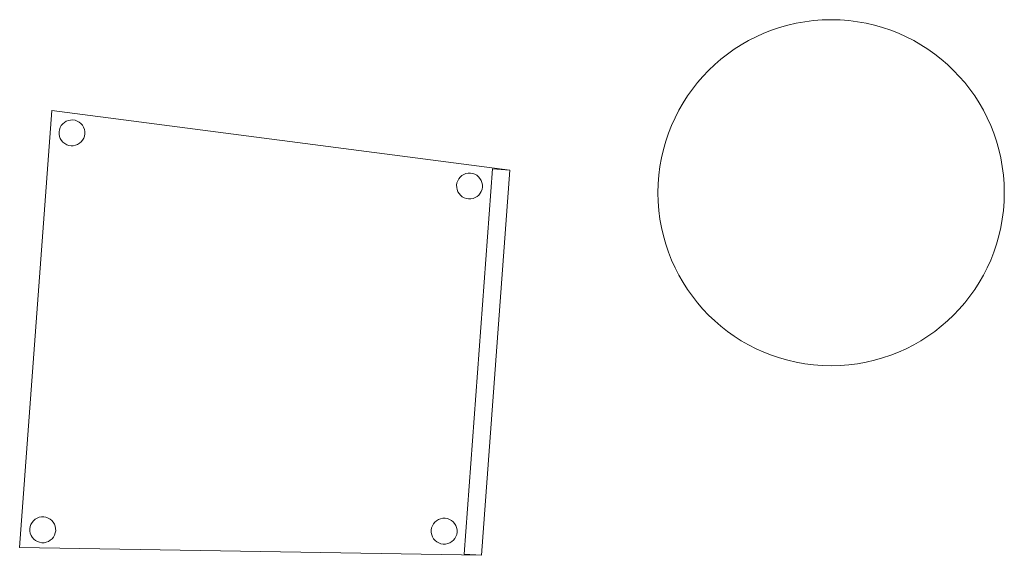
# Model space of a CAD drawing. Header units: metres. Extents: x 391.1 to 430.4, y 12.7 to 29.8.
# Tile 10 of 104: x 394.8 to 396, y 18.1 to 18.7. Entities that reach past the tile are written whole.
import ezdxf

# ---------------------------------------------------------------- set-up
doc = ezdxf.new("R2010")
doc.units = ezdxf.units.M
for name, color, linetype, lineweight in [('02_MOBILIARIO', 7, 'Continuous', 18), ('A-COLS-____-MCUT', 7, 'Continuous', 18), ('A-COLS-____-OTLN', 7, 'Continuous', 18)]:
    doc.layers.add(name, color=color, linetype=linetype, lineweight=lineweight)

# ---------------------------------------------------------------- blocks, each defined once
blk = doc.blocks.new('Family - Cadira confident_PB-155565-02_SAN_P0')
at = {"layer": '02_MOBILIARIO', "color": 253, "true_color": 0xaaaaaa}
for p, q in [((0, 0.0091), (0.0371, 0.5143)), ((0.0371, 0.5143), (0, 0.0091)), ((0.0371, 0.5143), (0.5661, 0.4453)), ((0.5661, 0.4453), (0.0371, 0.5143)), ((0.0497, 0.4987), (0.0516, 0.5004)), ((0.0516, 0.5004), (0.0497, 0.4987)), ((0.0516, 0.5004), (0.0539, 0.5017)), ((0.0539, 0.5017), (0.0516, 0.5004)), ((0.0539, 0.5017), (0.0563, 0.5026)), ((0.0563, 0.5026), (0.0539, 0.5017)), ((0.0563, 0.5026), (0.0589, 0.5031)), ((0.0589, 0.5031), (0.0563, 0.5026)), ((0.0589, 0.5031), (0.0615, 0.5032)), ((0.0615, 0.5032), (0.0589, 0.5031)), ((0.0615, 0.5032), (0.064, 0.5028)), ((0.064, 0.5028), (0.0615, 0.5032)), ((0.064, 0.5028), (0.0665, 0.5019)), ((0.0665, 0.5019), (0.064, 0.5028)), ((0.0665, 0.5019), (0.0688, 0.5006)), ((0.0688, 0.5006), (0.0665, 0.5019)), ((0.0688, 0.5006), (0.0708, 0.499)), ((0.0708, 0.499), (0.0688, 0.5006)), ((0.0455, 0.4894), (0.0459, 0.4919)), ((0.0459, 0.4919), (0.0455, 0.4894)), ((0.0455, 0.4868), (0.0455, 0.4894)), ((0.0455, 0.4894), (0.0455, 0.4868)), ((0.0459, 0.4919), (0.0468, 0.4944)), ((0.0468, 0.4944), (0.0459, 0.4919)), ((0.0468, 0.4944), (0.048, 0.4967)), ((0.048, 0.4967), (0.0468, 0.4944)), ((0.048, 0.4967), (0.0497, 0.4987)), ((0.0497, 0.4987), (0.048, 0.4967)), ((0.0708, 0.499), (0.0725, 0.497)), ((0.0725, 0.497), (0.0708, 0.499)), ((0.0725, 0.497), (0.0738, 0.4948)), ((0.0738, 0.4948), (0.0725, 0.497)), ((0.0738, 0.4948), (0.0748, 0.4923)), ((0.0748, 0.4923), (0.0738, 0.4948)), ((0.0748, 0.4923), (0.0752, 0.4898)), ((0.0752, 0.4898), (0.0748, 0.4923)), ((0.0752, 0.4898), (0.0753, 0.4872)), ((0.0753, 0.4872), (0.0752, 0.4898)), ((0.046, 0.4842), (0.0455, 0.4868)), ((0.0455, 0.4868), (0.046, 0.4842)), ((0.0469, 0.4818), (0.046, 0.4842)), ((0.046, 0.4842), (0.0469, 0.4818)), ((0.0483, 0.4795), (0.0469, 0.4818)), ((0.0469, 0.4818), (0.0483, 0.4795)), ((0.05, 0.4776), (0.0483, 0.4795)), ((0.0483, 0.4795), (0.05, 0.4776)), ((0.0711, 0.4779), (0.0691, 0.4762)), ((0.0691, 0.4762), (0.0711, 0.4779)), ((0.0727, 0.4799), (0.0711, 0.4779)), ((0.0711, 0.4779), (0.0727, 0.4799)), ((0.074, 0.4821), (0.0727, 0.4799)), ((0.0727, 0.4799), (0.074, 0.4821)), ((0.0749, 0.4846), (0.074, 0.4821)), ((0.074, 0.4821), (0.0749, 0.4846)), ((0.0753, 0.4872), (0.0749, 0.4846)), ((0.0749, 0.4846), (0.0753, 0.4872)), ((0.052, 0.4759), (0.05, 0.4776)), ((0.05, 0.4776), (0.052, 0.4759)), ((0.0543, 0.4746), (0.052, 0.4759)), ((0.052, 0.4759), (0.0543, 0.4746)), ((0.0567, 0.4738), (0.0543, 0.4746)), ((0.0543, 0.4746), (0.0567, 0.4738)), ((0.0593, 0.4734), (0.0567, 0.4738)), ((0.0567, 0.4738), (0.0593, 0.4734)), ((0.0619, 0.4734), (0.0593, 0.4734)), ((0.0593, 0.4734), (0.0619, 0.4734)), ((0.0644, 0.4739), (0.0619, 0.4734)), ((0.0619, 0.4734), (0.0644, 0.4739)), ((0.0669, 0.4748), (0.0644, 0.4739)), ((0.0644, 0.4739), (0.0669, 0.4748)), ((0.0691, 0.4762), (0.0669, 0.4748)), ((0.0669, 0.4748), (0.0691, 0.4762)), ((0.5134, 0.0015), (0.5462, 0.4468)), ((0.5462, 0.4468), (0.5134, 0.0015)), ((0.5661, 0.4453), (0.5334, 0)), ((0.5334, 0), (0.5661, 0.4453)), ((0.5661, 0.4453), (0.5334, 0)), ((0.5334, 0), (0.5661, 0.4453)), ((0.5462, 0.4468), (0.5661, 0.4453)), ((0.5661, 0.4453), (0.5462, 0.4468)), ((0.505, 0.4305), (0.5059, 0.4329)), ((0.5059, 0.4329), (0.505, 0.4305)), ((0.5059, 0.4329), (0.5072, 0.4352)), ((0.5072, 0.4352), (0.5059, 0.4329)), ((0.5072, 0.4352), (0.5088, 0.4372)), ((0.5088, 0.4372), (0.5072, 0.4352)), ((0.5088, 0.4372), (0.5108, 0.4389)), ((0.5108, 0.4389), (0.5088, 0.4372)), ((0.5108, 0.4389), (0.513, 0.4403)), ((0.513, 0.4403), (0.5108, 0.4389)), ((0.513, 0.4403), (0.5154, 0.4412)), ((0.5154, 0.4412), (0.513, 0.4403)), ((0.5154, 0.4412), (0.518, 0.4417)), ((0.518, 0.4417), (0.5154, 0.4412)), ((0.518, 0.4417), (0.5206, 0.4417)), ((0.5206, 0.4417), (0.518, 0.4417)), ((0.5206, 0.4417), (0.5232, 0.4413)), ((0.5232, 0.4413), (0.5206, 0.4417)), ((0.5232, 0.4413), (0.5256, 0.4404)), ((0.5256, 0.4404), (0.5232, 0.4413)), ((0.5256, 0.4404), (0.5279, 0.4392)), ((0.5279, 0.4392), (0.5256, 0.4404)), ((0.5279, 0.4392), (0.5299, 0.4375)), ((0.5299, 0.4375), (0.5279, 0.4392)), ((0.5299, 0.4375), (0.5316, 0.4356)), ((0.5316, 0.4356), (0.5299, 0.4375)), ((0.5316, 0.4356), (0.533, 0.4333)), ((0.533, 0.4333), (0.5316, 0.4356)), ((0.533, 0.4333), (0.5339, 0.4309)), ((0.5339, 0.4309), (0.533, 0.4333)), ((0.5046, 0.4279), (0.505, 0.4305)), ((0.505, 0.4305), (0.5046, 0.4279)), ((0.5047, 0.4253), (0.5046, 0.4279)), ((0.5046, 0.4279), (0.5047, 0.4253)), ((0.5051, 0.4227), (0.5047, 0.4253)), ((0.5047, 0.4253), (0.5051, 0.4227)), ((0.5061, 0.4203), (0.5051, 0.4227)), ((0.5051, 0.4227), (0.5061, 0.4203)), ((0.534, 0.4231), (0.5331, 0.4207)), ((0.5331, 0.4207), (0.534, 0.4231)), ((0.5339, 0.4309), (0.5344, 0.4283)), ((0.5344, 0.4283), (0.5339, 0.4309)), ((0.5344, 0.4257), (0.534, 0.4231)), ((0.534, 0.4231), (0.5344, 0.4257)), ((0.5344, 0.4283), (0.5344, 0.4257)), ((0.5344, 0.4257), (0.5344, 0.4283)), ((0.5074, 0.4181), (0.5061, 0.4203)), ((0.5061, 0.4203), (0.5074, 0.4181)), ((0.5091, 0.4161), (0.5074, 0.4181)), ((0.5074, 0.4181), (0.5091, 0.4161)), ((0.5111, 0.4145), (0.5091, 0.4161)), ((0.5091, 0.4161), (0.5111, 0.4145)), ((0.5134, 0.4132), (0.5111, 0.4145)), ((0.5111, 0.4145), (0.5134, 0.4132)), ((0.5159, 0.4123), (0.5134, 0.4132)), ((0.5134, 0.4132), (0.5159, 0.4123)), ((0.5184, 0.4119), (0.5159, 0.4123)), ((0.5159, 0.4123), (0.5184, 0.4119)), ((0.521, 0.412), (0.5184, 0.4119)), ((0.5184, 0.4119), (0.521, 0.412)), ((0.5236, 0.4124), (0.521, 0.412)), ((0.521, 0.412), (0.5236, 0.4124)), ((0.526, 0.4134), (0.5236, 0.4124)), ((0.5236, 0.4124), (0.526, 0.4134)), ((0.5283, 0.4147), (0.526, 0.4134)), ((0.526, 0.4134), (0.5283, 0.4147)), ((0.5302, 0.4164), (0.5283, 0.4147)), ((0.5283, 0.4147), (0.5302, 0.4164)), ((0.5319, 0.4184), (0.5302, 0.4164)), ((0.5302, 0.4164), (0.5319, 0.4184)), ((0.5331, 0.4207), (0.5319, 0.4184)), ((0.5319, 0.4184), (0.5331, 0.4207)), ((0.0122, 0.0332), (0.013, 0.0356)), ((0.013, 0.0356), (0.0122, 0.0332)), ((0.013, 0.0356), (0.0143, 0.0379)), ((0.0143, 0.0379), (0.013, 0.0356)), ((0.0143, 0.0379), (0.016, 0.0399)), ((0.016, 0.0399), (0.0143, 0.0379)), ((0.016, 0.0399), (0.0179, 0.0416)), ((0.0179, 0.0416), (0.016, 0.0399)), ((0.0179, 0.0416), (0.0202, 0.043)), ((0.0202, 0.043), (0.0179, 0.0416)), ((0.0202, 0.043), (0.0226, 0.0439)), ((0.0226, 0.0439), (0.0202, 0.043)), ((0.0226, 0.0439), (0.0252, 0.0444)), ((0.0252, 0.0444), (0.0226, 0.0439)), ((0.0252, 0.0444), (0.0278, 0.0444)), ((0.0278, 0.0444), (0.0252, 0.0444)), ((0.0278, 0.0444), (0.0303, 0.044)), ((0.0303, 0.044), (0.0278, 0.0444)), ((0.0303, 0.044), (0.0328, 0.0431)), ((0.0328, 0.0431), (0.0303, 0.044)), ((0.0328, 0.0431), (0.0351, 0.0419)), ((0.0351, 0.0419), (0.0328, 0.0431)), ((0.0351, 0.0419), (0.0371, 0.0402)), ((0.0371, 0.0402), (0.0351, 0.0419)), ((0.0371, 0.0402), (0.0388, 0.0382)), ((0.0388, 0.0382), (0.0371, 0.0402)), ((0.0388, 0.0382), (0.0401, 0.036)), ((0.0401, 0.036), (0.0388, 0.0382)), ((0.0401, 0.036), (0.041, 0.0336)), ((0.041, 0.0336), (0.0401, 0.036)), ((0.4766, 0.034), (0.4778, 0.0363)), ((0.4778, 0.0363), (0.4766, 0.034)), ((0.4778, 0.0363), (0.4795, 0.0383)), ((0.4795, 0.0383), (0.4778, 0.0363)), ((0.4795, 0.0383), (0.4815, 0.04)), ((0.4815, 0.04), (0.4795, 0.0383)), ((0.4815, 0.04), (0.4837, 0.0413)), ((0.4837, 0.0413), (0.4815, 0.04)), ((0.4837, 0.0413), (0.4861, 0.0423)), ((0.4861, 0.0423), (0.4837, 0.0413)), ((0.4861, 0.0423), (0.4887, 0.0428)), ((0.4887, 0.0428), (0.4861, 0.0423)), ((0.4887, 0.0428), (0.4913, 0.0428)), ((0.4913, 0.0428), (0.4887, 0.0428)), ((0.4913, 0.0428), (0.4939, 0.0424)), ((0.4939, 0.0424), (0.4913, 0.0428)), ((0.4939, 0.0424), (0.4963, 0.0415)), ((0.4963, 0.0415), (0.4939, 0.0424)), ((0.4963, 0.0415), (0.4986, 0.0402)), ((0.4986, 0.0402), (0.4963, 0.0415)), ((0.4986, 0.0402), (0.5006, 0.0386)), ((0.5006, 0.0386), (0.4986, 0.0402)), ((0.5006, 0.0386), (0.5023, 0.0366)), ((0.5023, 0.0366), (0.5006, 0.0386)), ((0.5023, 0.0366), (0.5036, 0.0344)), ((0.5036, 0.0344), (0.5023, 0.0366)), ((0.5036, 0.0344), (0.5046, 0.032)), ((0.5046, 0.032), (0.5036, 0.0344)), ((0.0118, 0.0306), (0.0122, 0.0332)), ((0.0122, 0.0332), (0.0118, 0.0306)), ((0.0118, 0.028), (0.0118, 0.0306)), ((0.0118, 0.0306), (0.0118, 0.028)), ((0.0123, 0.0254), (0.0118, 0.028)), ((0.0118, 0.028), (0.0123, 0.0254)), ((0.0132, 0.023), (0.0123, 0.0254)), ((0.0123, 0.0254), (0.0132, 0.023)), ((0.0145, 0.0208), (0.0132, 0.023)), ((0.0132, 0.023), (0.0145, 0.0208)), ((0.0403, 0.0234), (0.039, 0.0211)), ((0.039, 0.0211), (0.0403, 0.0234)), ((0.0411, 0.0258), (0.0403, 0.0234)), ((0.0403, 0.0234), (0.0411, 0.0258)), ((0.041, 0.0336), (0.0415, 0.031)), ((0.0415, 0.031), (0.041, 0.0336)), ((0.0416, 0.0284), (0.0411, 0.0258)), ((0.0411, 0.0258), (0.0416, 0.0284)), ((0.0415, 0.031), (0.0416, 0.0284)), ((0.0416, 0.0284), (0.0415, 0.031)), ((0.4753, 0.029), (0.4757, 0.0316)), ((0.4757, 0.0316), (0.4753, 0.029)), ((0.4753, 0.0264), (0.4753, 0.029)), ((0.4753, 0.029), (0.4753, 0.0264)), ((0.4758, 0.0238), (0.4753, 0.0264)), ((0.4753, 0.0264), (0.4758, 0.0238)), ((0.4757, 0.0316), (0.4766, 0.034)), ((0.4766, 0.034), (0.4757, 0.0316)), ((0.4767, 0.0214), (0.4758, 0.0238)), ((0.4758, 0.0238), (0.4767, 0.0214)), ((0.5047, 0.0242), (0.5038, 0.0218)), ((0.5038, 0.0218), (0.5047, 0.0242)), ((0.5046, 0.032), (0.5051, 0.0294)), ((0.5051, 0.0294), (0.5046, 0.032)), ((0.5051, 0.0268), (0.5047, 0.0242)), ((0.5047, 0.0242), (0.5051, 0.0268)), ((0.5051, 0.0294), (0.5051, 0.0268)), ((0.5051, 0.0268), (0.5051, 0.0294)), ((0.0162, 0.0188), (0.0145, 0.0208)), ((0.0145, 0.0208), (0.0162, 0.0188)), ((0.0183, 0.0172), (0.0162, 0.0188)), ((0.0162, 0.0188), (0.0183, 0.0172)), ((0.0205, 0.0159), (0.0183, 0.0172)), ((0.0183, 0.0172), (0.0205, 0.0159)), ((0.023, 0.015), (0.0205, 0.0159)), ((0.0205, 0.0159), (0.023, 0.015)), ((0.0256, 0.0146), (0.023, 0.015)), ((0.023, 0.015), (0.0256, 0.0146)), ((0.0282, 0.0146), (0.0256, 0.0146)), ((0.0256, 0.0146), (0.0282, 0.0146)), ((0.0307, 0.0151), (0.0282, 0.0146)), ((0.0282, 0.0146), (0.0307, 0.0151)), ((0.0332, 0.0161), (0.0307, 0.0151)), ((0.0307, 0.0151), (0.0332, 0.0161)), ((0.0354, 0.0174), (0.0332, 0.0161)), ((0.0332, 0.0161), (0.0354, 0.0174)), ((0.0374, 0.0191), (0.0354, 0.0174)), ((0.0354, 0.0174), (0.0374, 0.0191)), ((0.039, 0.0211), (0.0374, 0.0191)), ((0.0374, 0.0191), (0.039, 0.0211)), ((0.4781, 0.0192), (0.4767, 0.0214)), ((0.4767, 0.0214), (0.4781, 0.0192)), ((0.4798, 0.0172), (0.4781, 0.0192)), ((0.4781, 0.0192), (0.4798, 0.0172)), ((0.4818, 0.0155), (0.4798, 0.0172)), ((0.4798, 0.0172), (0.4818, 0.0155)), ((0.4841, 0.0143), (0.4818, 0.0155)), ((0.4818, 0.0155), (0.4841, 0.0143)), ((0.4865, 0.0134), (0.4841, 0.0143)), ((0.4841, 0.0143), (0.4865, 0.0134)), ((0.4891, 0.013), (0.4865, 0.0134)), ((0.4865, 0.0134), (0.4891, 0.013)), ((0.4917, 0.013), (0.4891, 0.013)), ((0.4891, 0.013), (0.4917, 0.013)), ((0.4943, 0.0135), (0.4917, 0.013)), ((0.4917, 0.013), (0.4943, 0.0135)), ((0.4967, 0.0144), (0.4943, 0.0135)), ((0.4943, 0.0135), (0.4967, 0.0144)), ((0.4989, 0.0158), (0.4967, 0.0144)), ((0.4967, 0.0144), (0.4989, 0.0158)), ((0.5009, 0.0175), (0.4989, 0.0158)), ((0.4989, 0.0158), (0.5009, 0.0175)), ((0.5026, 0.0195), (0.5009, 0.0175)), ((0.5009, 0.0175), (0.5026, 0.0195)), ((0.5038, 0.0218), (0.5026, 0.0195)), ((0.5026, 0.0195), (0.5038, 0.0218)), ((0.5334, 0), (0, 0.0091)), ((0, 0.0091), (0.5334, 0)), ((0.5334, 0), (0.5134, 0.0015)), ((0.5134, 0.0015), (0.5334, 0))]:
    blk.add_line(p, q, dxfattribs=at)
blk = doc.blocks.new('Family - Pilar PB-155848-02_SAN_P0')
at = {"layer": 'A-COLS-____-MCUT', "color": 253, "true_color": 0xaaaaaa}
for start, end in [(360, 180), (180, 360)]:
    blk.add_arc((0.2, 0.2), 0.2, start, end, dxfattribs=at)
at = {"layer": 'A-COLS-____-OTLN', "color": 253, "true_color": 0xaaaaaa}
for start, end in [(360, 180), (180, 360)]:
    blk.add_arc((0.2, 0.2), 0.2, start, end, dxfattribs=at)
blk = doc.blocks.new('LONDR55-XX_ZZ-ARQ-CAA-M3D-Londres55_ifc-1-02_SAN_P0')
at = {"layer": '02_MOBILIARIO', "color": 253, "lineweight": 18, "true_color": 0xaaaaaa}
blk.add_blockref('Family - Cadira confident_PB-155565-02_SAN_P0', (394.8422, 18.0811), dxfattribs=at)
at = {"layer": 'A-COLS-____-OTLN', "color": 253, "lineweight": 18, "true_color": 0xaaaaaa}
blk.add_blockref('Family - Pilar PB-155848-02_SAN_P0', (395.5793, 18.3002), dxfattribs=at)

msp = doc.modelspace()

# ---------------------------------------------------------------- block references
at = {"lineweight": 5}
msp.add_blockref('LONDR55-XX_ZZ-ARQ-CAA-M3D-Londres55_ifc-1-02_SAN_P0', (0, 0), dxfattribs=at)

doc.saveas('drawing.dxf')
